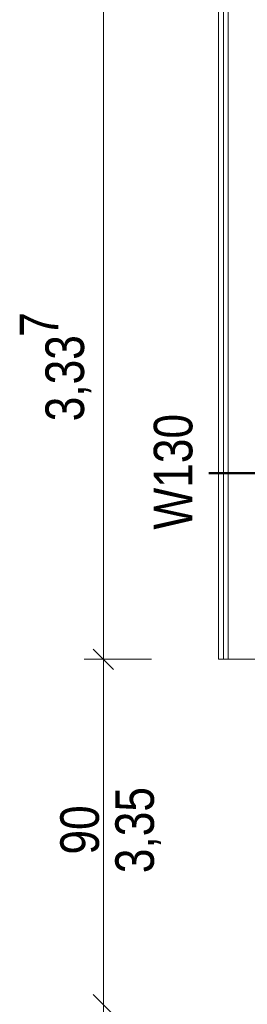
# Model space of a CAD drawing. Extents: x -620 to 3480, y 62 to 1107.
# Tile 193 of 244: x -119 to -108, y 906 to 958. Entities that reach past the tile are written whole.
import ezdxf

# ---------------------------------------------------------------- set-up
doc = ezdxf.new("R2010")
doc.units = 0
doc.layers.get('0').update_dxf_attribs({"lineweight": 35})
for name, color, linetype, lineweight, true_color in [('00 -Bauelemente -Dämmung innen', 7, 'Continuous', 9, 0xff7fe6), ('00 -Bauelemente -Gipskarton', 7, 'Continuous', 9, 0xff7fe6), ('30 -34 Innenwände- 2 nichttragend', 7, 'Continuous', 18, 0xff7fe6), ('70 -76 Bemaßung- 2 Allgemein', 9, 'Continuous', 5, 0x808080)]:
    doc.layers.add(name, color=color, linetype=linetype, lineweight=lineweight, true_color=true_color)
doc.layers.add('70 -75 Raumstempel- 3 Wandstempel', color=7, linetype='Continuous', lineweight=50)
doc.styles.get("Standard").update_dxf_attribs({"font": 'ARIALN.TTF'})

# ---------------------------------------------------------------- blocks, each defined once
blk = doc.blocks.new('Referenz-A06G9GKX8I')
at = {"layer": '00 -Bauelemente -Dämmung innen', "color": 0, "linetype": 'Continuous', "ltscale": 0.13}
blk.add_line((-108.613, 991.097), (-108.613, 924.357), dxfattribs=at)
at = {"layer": '00 -Bauelemente -Gipskarton', "color": 0, "linetype": 'Continuous', "ltscale": 0.13}
for p, q in [((-109.113, 991.097), (-109.113, 924.357)), ((-108.863, 991.097), (-108.863, 924.357)), ((-108.613, 991.097), (-108.613, 924.357))]:
    blk.add_line(p, q, dxfattribs=at)
at = {"layer": '30 -34 Innenwände- 2 nichttragend', "color": 0, "linetype": 'Continuous', "ltscale": 0.18}
for p, q in [((-109.113, 991.097), (-109.113, 924.357)), ((-109.113, 924.357), (-108.863, 924.357)), ((-108.863, 924.357), (-108.613, 924.357)), ((-108.613, 924.357), (-106.613, 924.357))]:
    blk.add_line(p, q, dxfattribs=at)
at = {"layer": '70 -75 Raumstempel- 3 Wandstempel', "color": 0, "linetype": 'Continuous', "ltscale": 0.5}
blk.add_line((-109.613, 934.057), (-105.613, 934.057), dxfattribs=at)
at = {"layer": '70 -76 Bemaßung- 2 Allgemein', "color": 0, "linetype": 'Continuous', "ltscale": 0.13}
for p, q in [((-115.113, 925.418), (-115.113, 990.037)), ((-115.113, 923.357), (-115.113, 925.418)), ((-115.113, 925.357), (-115.113, 923.297)), ((-112.613, 924.357), (-116.113, 924.357)), ((-112.613, 924.357), (-116.113, 924.357)), ((-115.113, 907.418), (-115.113, 923.297)), ((-115.113, 905.357), (-115.113, 907.418)), ((-115.113, 907.357), (-115.113, 905.297))]:
    blk.add_line(p, q, dxfattribs=at)
at = {"layer": '70 -76 Bemaßung- 2 Allgemein', "color": 0, "linetype": 'Continuous', "lineweight": 20, "ltscale": 0.2}
for p, q in [((-115.644, 924.888), (-114.583, 923.827)), ((-114.583, 923.827), (-115.644, 924.888)), ((-114.583, 905.827), (-115.644, 906.888)), ((-115.644, 906.888), (-114.583, 905.827))]:
    blk.add_line(p, q, dxfattribs=at)
at = {"layer": '70 -75 Raumstempel- 3 Wandstempel', "color": 0, "linetype": 'Continuous', "ltscale": 0.5, "insert": (-112.492, 931.115), "char_height": 2.01377, "attachment_point": 1, "rotation": 90}
blk.add_mtext('{\\fArial Narrow;W130}', dxfattribs=at)
at = {"layer": '70 -76 Bemaßung- 2 Allgemein', "color": 0, "linetype": 'Continuous', "ltscale": 0.13, "char_height": 2.01377, "attachment_point": 1, "rotation": 90}
for s, insert in [('{\\fArial Narrow;7}', (-119.481, 941.156)), ('{\\fArial Narrow;3,33}', (-118.139, 936.758)), ('{\\fArial Narrow;3,35}', (-114.495, 913.206)), ('{\\fArial Narrow;90}', (-117.364, 914.175))]:
    blk.add_mtext(s, dxfattribs=dict(at, insert=insert))

msp = doc.modelspace()

# ---------------------------------------------------------------- block references
at = {"color": 8, "lineweight": 25, "ltscale": 0.25, "true_color": 0x808080}
msp.add_blockref('Referenz-A06G9GKX8I', (0, 0), dxfattribs=at)

doc.saveas('drawing.dxf')
